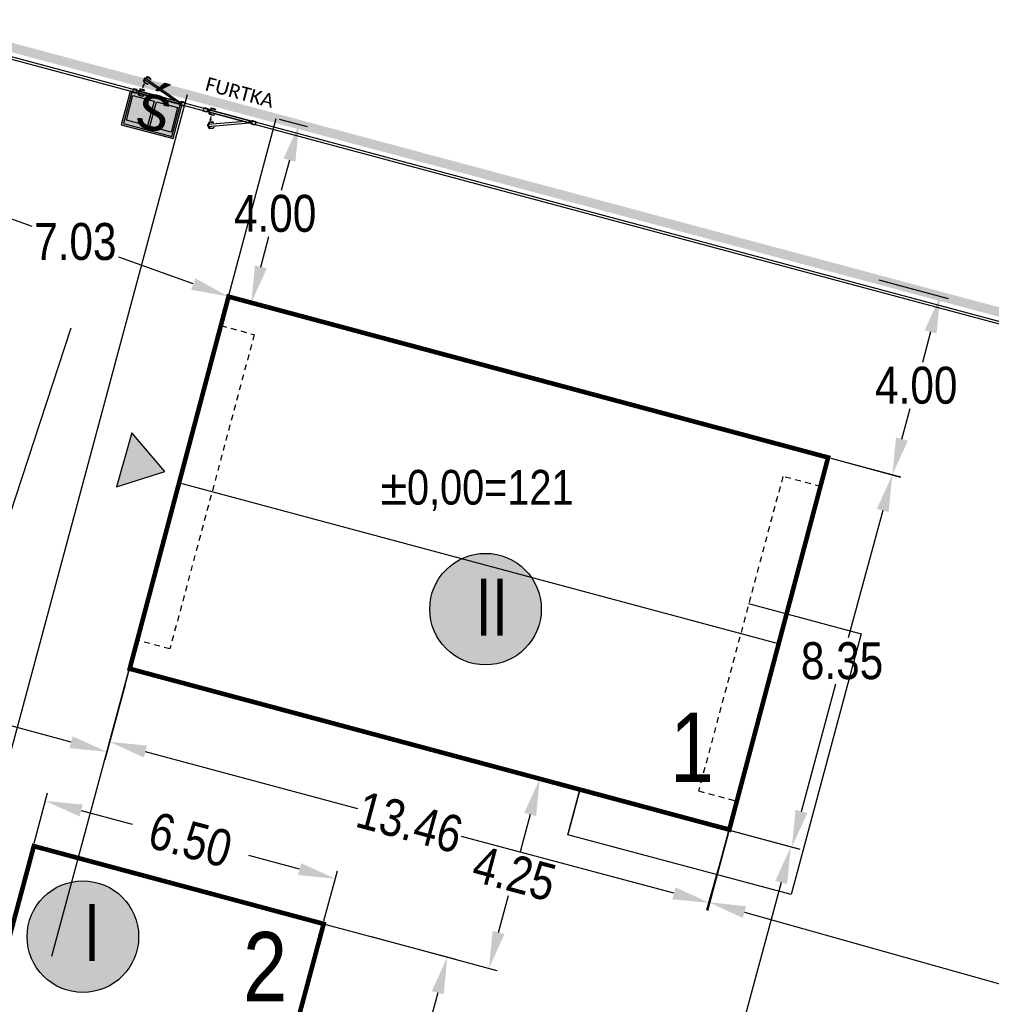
# Model space of a CAD drawing. Extents: x 6414462 to 20492237, y 5756825 to 17376351.
# Tile 14 of 127: x 6497162 to 6497183, y 5810102 to 5810123. Entities that reach past the tile are written whole.
import ezdxf

# ---------------------------------------------------------------- set-up
doc = ezdxf.new("R2010")
doc.units = 0
doc.linetypes.add('Lipnica teren 1$0$ACAD_ISO04W100', pattern=[30, 24, -3, 0, -3])
doc.linetypes.add('Lipnica teren 1$0$HIDDEN2', pattern=[0.1875, 0.125, -0.0625])
for name, color, linetype, true_color in [('Lipnica teren 1$0$GRANICA', 1, 'Lipnica teren 1$0$ACAD_ISO04W100', 0xff0000), ('Lipnica teren 1$0$PODJAZD', 7, 'Continuous', 0x9d9595), ('Lipnica teren 1$0$RZĘDNE PROJEKTOWANE', 7, 'Continuous', 0x24aadb)]:
    doc.layers.add(name, color=color, linetype=linetype, true_color=true_color)
doc.layers.add('Lipnica teren 1$0$wymiary', color=7, linetype='Continuous')
doc.styles.add('Lipnica teren 1$0$Arial Narrow', font='txt')
doc.styles.add('Lipnica teren 1$0$WYMIARY', font='swisscl.ttf')
doc.dimstyles.new('Lipnica teren 1$0$Standard', dxfattribs={"dimtxt": 0.8, "dimasz": 0.8, "dimexe": 0.18, "dimexo": 0.0625, "dimgap": 0.09, "dimtad": 0, "dimtih": 1, "dimtoh": 1, "dimzin": 0, "dimdsep": 46, "dimtxsty": 'Lipnica teren 1$0$Arial Narrow', "dimcen": 0.8, "dimadec": 0, "dimazin": 0, "dimtfac": 1, "dimtofl": 0, "dimtmove": 0, "dimatfit": 3, "dimfxl": 1, "dimtolj": 1, "dimtzin": 0, "dimarcsym": 0})

# ---------------------------------------------------------------- blocks, each defined once
blk = doc.blocks.new('Lipnica teren 1$0$f1')
for p, q in [((13.05, -1.65), (13.049, -1.647)), ((13.05, -1.644), (13.061, -1.631)), ((13.062, -1.643), (13.054, -1.651)), ((13.063, -1.629), (13.132, -1.604)), ((13.123, -1.618), (13.07, -1.637)), ((13.134, -1.604), (13.151, -1.607)), ((13.149, -1.647), (13.141, -1.626)), ((13.144, -1.649), (13.169, -1.639)), ((13.146, -1.654), (13.144, -1.649)), ((13.176, -1.643), (13.146, -1.654)), ((13.154, -1.609), (13.169, -1.639)), ((13.19, -1.681), (13.16, -1.692)), ((13.16, -1.692), (13.162, -1.698)), ((13.162, -1.698), (13.187, -1.688)), ((13.167, -1.696), (13.174, -1.717)), ((13.174, -1.638), (13.169, -1.639)), ((13.176, -1.643), (13.174, -1.638)), ((13.179, -1.642), (13.193, -1.68)), ((13.185, -1.65), (13.182, -1.651)), ((13.185, -1.65), (13.192, -1.67)), ((13.196, -1.651), (13.186, -1.654)), ((13.192, -1.687), (13.187, -1.688)), ((13.195, -1.722), (13.187, -1.688)), ((13.19, -1.671), (13.192, -1.67)), ((13.19, -1.681), (13.192, -1.687)), ((13.191, -1.666), (13.196, -1.651)), ((13.191, -1.666), (13.191, -1.666)), ((13.089, -1.757), (13.091, -1.76)), ((13.103, -1.755), (13.091, -1.754)), ((13.093, -1.762), (13.11, -1.765)), ((13.166, -1.734), (13.112, -1.754)), ((13.112, -1.765), (13.181, -1.739)), ((13.117, -1.916), (13.118, -1.913)), ((13.119, -1.91), (13.134, -1.902)), ((13.131, -1.913), (13.121, -1.919)), ((13.136, -1.901), (13.21, -1.901)), ((13.197, -1.911), (13.14, -1.911)), ((13.163, -1.8), (13.164, -1.771)), ((13.178, -1.797), (13.163, -1.8)), ((13.164, -1.771), (13.178, -1.797)), ((13.164, -1.799), (13.165, -1.774)), ((13.176, -1.796), (13.164, -1.799)), ((13.165, -1.774), (13.176, -1.796)), ((13.183, -1.738), (13.194, -1.725)), ((13.212, -1.902), (13.227, -1.91)), ((13.229, -1.913), (13.233, -1.947)), ((12.286, -1.938), (12.29, -1.938)), ((12.286, -1.938), (12.286, -2.008)), ((12.286, -2.008), (12.29, -2.008)), ((12.29, -1.943), (12.29, -1.938)), ((12.29, -1.941), (12.291, -1.941)), ((12.29, -2.003), (12.29, -1.943)), ((12.291, -1.955), (12.29, -1.955)), ((12.29, -1.991), (12.291, -1.991)), ((12.29, -2.008), (12.29, -2.003)), ((12.291, -2.005), (12.29, -2.005)), ((12.291, -1.941), (12.291, -1.955)), ((12.291, -1.991), (12.291, -2.005)), ((12.293, -1.953), (12.296, -1.955)), ((12.296, -1.991), (12.293, -1.994)), ((12.294, -1.945), (12.294, -1.951)), ((12.294, -1.995), (12.294, -2.001)), ((12.297, -1.965), (12.297, -1.956)), ((12.297, -1.956), (12.299, -1.956)), ((12.297, -1.959), (12.297, -1.988)), ((12.297, -1.961), (12.297, -1.961)), ((12.297, -1.982), (12.297, -1.965)), ((12.297, -1.99), (12.297, -1.982)), ((12.297, -1.985), (12.297, -1.985)), ((12.299, -1.99), (12.297, -1.99)), ((12.307, -1.956), (12.299, -1.956)), ((12.307, -1.973), (12.299, -1.973)), ((12.307, -1.99), (12.299, -1.99)), ((12.308, -1.956), (12.307, -1.956)), ((12.307, -1.99), (12.308, -1.99)), ((12.308, -1.965), (12.308, -1.956)), ((12.308, -1.963), (12.31, -1.963)), ((12.308, -1.982), (12.308, -1.965)), ((12.308, -1.99), (12.308, -1.982)), ((12.31, -1.983), (12.308, -1.983)), ((12.31, -1.983), (12.31, -1.963)), ((12.31, -1.965), (12.315, -1.965)), ((12.31, -1.966), (12.316, -1.966)), ((12.31, -1.98), (12.316, -1.98)), ((12.315, -1.981), (12.31, -1.981)), ((12.315, -1.965), (12.318, -1.964)), ((12.318, -1.982), (12.315, -1.981)), ((12.316, -1.965), (12.316, -1.981)), ((12.319, -1.98), (12.319, -1.966)), ((12.322, -1.969), (12.326, -1.967)), ((12.322, -1.973), (12.322, -1.969)), ((12.322, -1.977), (12.322, -1.973)), ((12.326, -1.979), (12.322, -1.977)), ((12.326, -1.958), (12.34, -1.953)), ((12.326, -1.967), (12.329, -1.966)), ((12.329, -1.981), (12.326, -1.979)), ((12.327, -1.958), (12.347, -1.958)), ((12.351, -1.988), (12.327, -1.988)), ((12.329, -1.966), (12.332, -1.967)), ((12.332, -1.979), (12.329, -1.981)), ((12.332, -1.967), (12.335, -1.969)), ((12.335, -1.977), (12.332, -1.979)), ((12.335, -1.969), (12.335, -1.973)), ((12.335, -1.973), (12.335, -1.977)), ((12.344, -1.951), (12.34, -1.953)), ((12.347, -1.958), (12.344, -1.951)), ((12.351, -1.958), (12.347, -1.958)), ((12.351, -1.988), (12.351, -1.958)), ((13.117, -2.03), (13.118, -2.033)), ((13.119, -2.036), (13.134, -2.045)), ((13.131, -2.033), (13.121, -2.028)), ((13.136, -2.045), (13.21, -2.045)), ((13.197, -2.035), (13.14, -2.035)), ((13.206, -1.947), (13.233, -1.947)), ((13.206, -1.953), (13.206, -1.947)), ((13.238, -1.953), (13.206, -1.953)), ((13.206, -1.993), (13.206, -1.999)), ((13.232, -1.993), (13.206, -1.993)), ((13.206, -1.999), (13.233, -1.999)), ((13.211, -1.947), (13.211, -1.925)), ((13.211, -1.999), (13.211, -2.021)), ((13.212, -2.045), (13.227, -2.036)), ((13.229, -2.033), (13.233, -1.999)), ((13.231, -1.995), (13.231, -1.996)), ((13.251, -1.993), (13.232, -1.993)), ((13.232, -1.998), (13.253, -1.998)), ((13.238, -1.947), (13.233, -1.947)), ((13.238, -1.999), (13.233, -1.999)), ((13.238, -1.953), (13.238, -1.947)), ((13.238, -1.998), (13.238, -1.999)), ((13.241, -1.953), (13.241, -1.993)), ((13.244, -1.962), (13.241, -1.962)), ((13.241, -1.984), (13.244, -1.984)), ((13.244, -1.962), (13.244, -1.984)), ((13.248, -1.967), (13.244, -1.967)), ((13.244, -1.98), (13.248, -1.974)), ((13.244, -1.98), (13.244, -1.98)), ((13.248, -1.989), (13.248, -1.957)), ((13.248, -1.957), (13.251, -1.957)), ((13.251, -1.989), (13.248, -1.989)), ((13.25, -1.949), (13.25, -1.957)), ((13.251, -1.951), (13.251, -1.95)), ((13.251, -1.951), (13.251, -1.996)), ((13.251, -1.979), (13.251, -1.979)), ((13.263, -1.947), (13.252, -1.947)), ((13.254, -1.948), (13.286, -1.948)), ((13.286, -1.998), (13.254, -1.998)), ((13.263, -1.948), (13.263, -1.947)), ((13.286, -1.998), (13.286, -1.948))]:
    blk.add_line(p, q)
for points in [[(12.442, -1.953), (13.193, -1.68), (13.179, -1.642), (12.343, -1.947), (12.344, -1.951)], [(12.206, -1.933), (12.286, -1.933), (12.286, -2.013), (12.206, -2.013), (12.206, -1.933)], [(13.286, -1.933), (13.366, -1.933), (13.366, -2.013), (13.286, -2.013), (13.286, -1.933)]]:
    blk.add_lwpolyline(points)
blk.add_lwpolyline([(12.351, -1.993), (13.241, -1.993), (13.241, -1.953), (12.351, -1.953)], close=True)
blk.add_circle((12.329, -1.973), 0.008)
for centre, radius, start, end in [((13.053, -1.646), 0.004, 140.4655, 189.2814), ((13.052, -1.649), 0.0025, 189.2814, 316.9867), ((13.064, -1.633), 0.004, 110, 140.4655), ((13.077, -1.656), 0.02, 110, 136.9867), ((13.128, -1.631), 0.014, 20, 110), ((13.133, -1.608), 0.004, 80.9454, 110), ((13.151, -1.611), 0.004, 26.3402, 80.9454), ((13.091, -1.756), 0.0025, 83.0133, 210.7186), ((13.094, -1.758), 0.004, 210.7186, 259.5345), ((13.106, -1.735), 0.02, 263.0133, 290), ((13.111, -1.761), 0.004, 259.5345, 290), ((13.119, -1.916), 0.0025, 169.2814, 296.9867), ((13.121, -1.914), 0.004, 120.4655, 169.2814), ((13.14, -1.931), 0.02, 90, 116.9867), ((13.136, -1.905), 0.004, 90, 120.4655), ((13.161, -1.721), 0.014, 290, 20), ((12.929, -1.836), 0.244, 354.794, 8.7377), ((12.932, -1.862), 0.247, 0.9025, 14.8723), ((13.175, -1.866), 0.00916, 65.1378, 113.4763), ((13.18, -1.736), 0.004, 290, 319.0546), ((13.191, -1.722), 0.004, 319.0546, 13.6598), ((13.197, -1.925), 0.014, 360, 90), ((13.21, -1.905), 0.004, 60.9454, 90), ((13.225, -1.914), 0.004, 6.3402, 60.9454), ((12.287, -1.948), 0.0075, 22.8232, 62.6803), ((12.287, -1.948), 0.0075, 297.3197, 337.1768), ((12.287, -1.998), 0.0075, 22.8232, 62.6803), ((12.287, -1.998), 0.0075, 297.3197, 337.1768), ((12.294, -1.945), 0.000375, 360, 22.8232), ((12.294, -1.951), 0.000375, 337.1768, 360), ((12.294, -1.995), 0.000375, 360, 22.8232), ((12.294, -2.001), 0.000375, 337.1768, 360), ((12.291, -1.959), 0.0055, 360, 40), ((12.291, -1.988), 0.0055, 320, 360), ((12.324, -1.965), 0.0266, 160.5356, 179.2083), ((12.324, -1.964), 0.0262, 180.6488, 199.6073), ((12.324, -1.982), 0.0266, 160.5356, 179.2083), ((12.324, -1.981), 0.0262, 180.6488, 199.6073), ((12.282, -1.965), 0.0266, 0.7917, 19.4644), ((12.282, -1.964), 0.0262, 340.3927, 359.3512), ((12.282, -1.982), 0.0266, 0.7917, 19.4644), ((12.282, -1.981), 0.0262, 340.3927, 359.3512), ((12.283, -1.973), 0.0327, 345.855, 14.1449), ((12.329, -1.973), 0.0145, 125.2525, 139.5899), ((12.244, -1.973), 0.074, 352.6934, 7.3061), ((12.329, -1.973), 0.0145, 220.4203, 234.7475), ((12.327, -1.966), 0.008, 90, 180), ((12.327, -1.98), 0.008, 180, 270), ((12.329, -1.973), 0.0065, 120, 180), ((12.329, -1.973), 0.0065, 180, 240), ((12.329, -1.973), 0.0065, 60, 120), ((12.329, -1.973), 0.0065, 240, 300), ((12.329, -1.973), 0.0065, 360, 60), ((12.329, -1.973), 0.0065, 300, 360), ((13.119, -2.03), 0.0025, 63.0133, 190.7186), ((13.121, -2.033), 0.004, 190.7186, 239.5345), ((13.14, -2.015), 0.02, 243.0133, 270), ((13.136, -2.041), 0.004, 239.5345, 270), ((13.197, -2.021), 0.014, 270, 360), ((13.21, -2.041), 0.004, 270, 299.0546), ((13.225, -2.033), 0.004, 299.0546, 353.6598), ((13.232, -1.995), 0.0015, 90, 180), ((13.232, -1.996), 0.0015, 180, 270), ((13.248, -1.957), 0.00025, 90, 180), ((13.248, -1.989), 0.00025, 180, 270), ((13.252, -1.949), 0.002, 90, 180), ((13.254, -1.951), 0.0025, 99.1056, 169.5061), ((13.253, -1.95), 0.002, 90, 180), ((13.254, -1.951), 0.0025, 169.5061, 180), ((13.251, -1.957), 0.00025, 360, 90), ((13.251, -1.989), 0.00025, 270, 360), ((13.254, -1.996), 0.0025, 180, 190.4939), ((13.254, -1.996), 0.0025, 190.4939, 260.8944), ((13.254, -1.951), 0.0025, 90, 99.1056), ((13.254, -1.996), 0.0025, 260.8944, 270)]:
    blk.add_arc(centre, radius, start, end)
at = {"extrusion": (0, 0, -1)}
for centre, start_param, end_param in [((13.254, -1.951), 3.141593, 3.324746), ((13.254, -1.996), 2.958439, 3.141593)]:
    blk.add_ellipse(centre, major_axis=(0.0025, 0), ratio=0.996, start_param=start_param, end_param=end_param, dxfattribs=at)
blk = doc.blocks.new('*D44')
at = {"color": 0, "lineweight": -2, "transparency": 16777216}
for p, q in [((6497180.478, 5810117.642), (6497181.983, 5810117.239)), ((6497181.602, 5810116.513), (6497181.425, 5810115.851)), ((6497180.981, 5810114.193), (6497181.158, 5810114.854)), ((6497179.443, 5810113.777), (6497180.948, 5810113.374))]:
    blk.add_line(p, q, dxfattribs=at)
at = {"color": 0, "transparency": 16777216}
for points in [[(6497181.473, 5810116.547), (6497181.731, 5810116.478), (6497181.809, 5810117.285)], [(6497180.852, 5810114.227), (6497181.11, 5810114.158), (6497180.774, 5810113.42)]]:
    blk.add_solid(points, dxfattribs=at)
at = {"layer": 'Defpoints', "color": 0, "transparency": 16777216}
for p in [(6497180.417, 5810117.658), (6497181.809, 5810117.285), (6497179.382, 5810113.793)]:
    blk.add_point(p, dxfattribs=at)
at = {"color": 0, "transparency": 16777216, "insert": (6497181.291, 5810115.353), "char_height": 0.8, "attachment_point": 5, "style": 'Lipnica teren 1$0$Arial Narrow'}
blk.add_mtext('\\A1;4.00', dxfattribs=at)
blk = doc.blocks.new('*D45')
at = {"color": 0, "lineweight": -2, "transparency": 16777216}
for p, q in [((6497179.443, 5810113.777), (6497180.947, 5810113.37)), ((6497180.564, 5810112.645), (6497179.819, 5810109.885)), ((6497178.804, 5810106.128), (6497179.55, 5810108.888)), ((6497177.265, 5810105.715), (6497178.769, 5810105.309))]:
    blk.add_line(p, q, dxfattribs=at)
at = {"color": 0, "transparency": 16777216}
for points in [[(6497180.436, 5810112.68), (6497180.693, 5810112.61), (6497180.773, 5810113.417)], [(6497178.676, 5810106.163), (6497178.933, 5810106.094), (6497178.596, 5810105.356)]]:
    blk.add_solid(points, dxfattribs=at)
at = {"layer": 'Defpoints', "color": 0, "transparency": 16777216}
for p in [(6497179.382, 5810113.793), (6497177.205, 5810105.732), (6497178.596, 5810105.356)]:
    blk.add_point(p, dxfattribs=at)
at = {"color": 0, "transparency": 16777216, "insert": (6497179.684, 5810109.387), "char_height": 0.8, "attachment_point": 5, "style": 'Lipnica teren 1$0$Arial Narrow'}
blk.add_mtext('\\A1;8.35', dxfattribs=at)
blk = doc.blocks.new('*D46')
at = {"color": 0, "lineweight": -2, "transparency": 16777216}
for p, q in [((6497177.243, 5810105.721), (6497178.748, 5810105.315)), ((6497178.365, 5810104.589), (6497177.244, 5810100.44)), ((6497175.857, 5810095.307), (6497176.978, 5810099.457)), ((6497175.058, 5810094.695), (6497175.822, 5810094.488))]:
    blk.add_line(p, q, dxfattribs=at)
at = {"color": 0, "transparency": 16777216}
for points in [[(6497178.237, 5810104.624), (6497178.494, 5810104.555), (6497178.574, 5810105.362)], [(6497175.728, 5810095.342), (6497175.986, 5810095.273), (6497175.648, 5810094.535)]]:
    blk.add_solid(points, dxfattribs=at)
at = {"layer": 'Defpoints', "color": 0, "transparency": 16777216}
for p in [(6497177.183, 5810105.738), (6497174.997, 5810094.711), (6497175.648, 5810094.535)]:
    blk.add_point(p, dxfattribs=at)
at = {"color": 0, "transparency": 16777216, "insert": (6497177.111, 5810099.948), "char_height": 0.8, "attachment_point": 5, "style": 'Lipnica teren 1$0$Arial Narrow'}
blk.add_mtext('\\A1;11.22', dxfattribs=at)
blk = doc.blocks.new('*D47')
at = {"color": 0, "lineweight": -2, "transparency": 16777216}
for p, q in [((6497150.576, 5810110.902), (6497150.643, 5810111.149)), ((6497151.368, 5810110.767), (6497156.011, 5810109.512)), ((6497162.986, 5810107.627), (6497158.343, 5810108.882)), ((6497164.151, 5810108.873), (6497163.711, 5810107.245))]:
    blk.add_line(p, q, dxfattribs=at)
at = {"color": 0, "transparency": 16777216}
for points in [[(6497151.403, 5810110.896), (6497151.333, 5810110.638), (6497150.596, 5810110.976)], [(6497163.02, 5810107.756), (6497162.951, 5810107.499), (6497163.758, 5810107.419)]]:
    blk.add_solid(points, dxfattribs=at)
at = {"layer": 'Defpoints', "color": 0, "transparency": 16777216}
for p in [(6497150.56, 5810110.841), (6497150.596, 5810110.976), (6497164.167, 5810108.933)]:
    blk.add_point(p, dxfattribs=at)
at = {"color": 0, "transparency": 16777216, "insert": (6497157.177, 5810109.197), "char_height": 0.8, "attachment_point": 5, "style": 'Lipnica teren 1$0$Arial Narrow'}
blk.add_mtext('\\A1;13.63', dxfattribs=at)
blk = doc.blocks.new('*D82')
at = {"color": 0, "lineweight": -2, "transparency": 16777216}
for p, q in [((6497177.224, 5810105.674), (6497176.751, 5810103.99)), ((6497177.57, 5810103.947), (6497188.685, 5810100.825)), ((6497202.207, 5810097.027), (6497191.092, 5810100.149)), ((6497203.402, 5810098.321), (6497202.929, 5810096.637))]:
    blk.add_line(p, q, dxfattribs=at)
at = {"color": 0, "transparency": 16777216}
for points in [[(6497177.606, 5810104.075), (6497177.534, 5810103.819), (6497176.799, 5810104.163)], [(6497202.243, 5810097.155), (6497202.171, 5810096.898), (6497202.977, 5810096.81)]]:
    blk.add_solid(points, dxfattribs=at)
at = {"layer": 'Defpoints', "color": 0, "transparency": 16777216}
for p in [(6497177.241, 5810105.734), (6497203.419, 5810098.381), (6497202.977, 5810096.81)]:
    blk.add_point(p, dxfattribs=at)
at = {"color": 0, "transparency": 16777216, "insert": (6497189.888, 5810100.487), "char_height": 0.8, "attachment_point": 5, "style": 'Lipnica teren 1$0$Arial Narrow'}
blk.add_mtext('\\A1;27.19', dxfattribs=at)
blk = doc.blocks.new('*D48')
at = {"color": 0, "lineweight": -2, "transparency": 16777216}
for p, q in [((6497167.488, 5810121.121), (6497168.094, 5810120.959)), ((6497167.714, 5810120.232), (6497167.537, 5810119.574)), ((6497167.094, 5810117.918), (6497167.27, 5810118.577)), ((6497166.455, 5810117.261), (6497167.061, 5810117.099))]:
    blk.add_line(p, q, dxfattribs=at)
at = {"color": 0, "transparency": 16777216}
for points in [[(6497167.585, 5810120.267), (6497167.842, 5810120.198), (6497167.92, 5810121.005)], [(6497166.965, 5810117.953), (6497167.223, 5810117.884), (6497166.887, 5810117.145)]]:
    blk.add_solid(points, dxfattribs=at)
at = {"layer": 'Defpoints', "color": 0, "transparency": 16777216}
for p in [(6497167.428, 5810121.137), (6497167.92, 5810121.005), (6497166.394, 5810117.277)]:
    blk.add_point(p, dxfattribs=at)
at = {"color": 0, "transparency": 16777216, "insert": (6497167.404, 5810119.075), "char_height": 0.8, "attachment_point": 5, "style": 'Lipnica teren 1$0$Arial Narrow'}
blk.add_mtext('\\A1;4.00', dxfattribs=at)
blk = doc.blocks.new('*D476')
at = {"color": 0, "lineweight": -2, "transparency": 16777216}
for p, q in [((6497170.572, 5810107.523), (6497173.31, 5810106.788)), ((6497172.928, 5810106.062), (6497172.712, 5810105.257)), ((6497172.242, 5810103.505), (6497172.458, 5810104.31)), ((6497169.48, 5810103.418), (6497172.209, 5810102.686))]:
    blk.add_line(p, q, dxfattribs=at)
at = {"color": 0, "transparency": 16777216}
for points in [[(6497172.8, 5810106.097), (6497173.057, 5810106.028), (6497173.136, 5810106.835)], [(6497172.114, 5810103.54), (6497172.371, 5810103.47), (6497172.035, 5810102.732)]]:
    blk.add_solid(points, dxfattribs=at)
at = {"layer": 'Defpoints', "color": 0, "transparency": 16777216}
for p in [(6497170.512, 5810107.539), (6497173.136, 5810106.835), (6497169.42, 5810103.434)]:
    blk.add_point(p, dxfattribs=at)
at = {"color": 0, "transparency": 16777216, "insert": (6497172.585, 5810104.784), "char_height": 0.8, "attachment_point": 5, "rotation": 344.9811, "style": 'Lipnica teren 1$0$Arial Narrow'}
blk.add_mtext('\\A1;4.25', dxfattribs=at)
blk = doc.blocks.new('*D477')
at = {"color": 0, "lineweight": -2, "transparency": 16777216}
for p, q in [((6497168.505, 5810103.679), (6497171.307, 5810102.927)), ((6497170.926, 5810102.201), (6497170.353, 5810100.067)), ((6497169.527, 5810096.986), (6497170.1, 5810099.12)), ((6497166.7, 5810096.916), (6497169.493, 5810096.166))]:
    blk.add_line(p, q, dxfattribs=at)
at = {"color": 0, "transparency": 16777216}
for points in [[(6497170.797, 5810102.236), (6497171.055, 5810102.167), (6497171.133, 5810102.974)], [(6497169.398, 5810097.02), (6497169.656, 5810096.951), (6497169.32, 5810096.213)]]:
    blk.add_solid(points, dxfattribs=at)
at = {"layer": 'Defpoints', "color": 0, "transparency": 16777216}
for p in [(6497168.445, 5810103.695), (6497166.64, 5810096.932), (6497169.32, 5810096.213)]:
    blk.add_point(p, dxfattribs=at)
at = {"color": 0, "transparency": 16777216, "insert": (6497170.226, 5810099.593), "char_height": 0.8, "attachment_point": 5, "rotation": 344.9811, "style": 'Lipnica teren 1$0$Arial Narrow'}
blk.add_mtext('\\A1;7.00', dxfattribs=at)
blk = doc.blocks.new('*D478')
at = {"color": 0, "lineweight": -2, "transparency": 16777216}
for p, q in [((6497162.183, 5810105.44), (6497162.475, 5810106.529)), ((6497163.201, 5810106.148), (6497164.303, 5810105.852)), ((6497167.934, 5810104.878), (6497166.832, 5810105.173)), ((6497168.461, 5810103.756), (6497168.753, 5810104.844))]:
    blk.add_line(p, q, dxfattribs=at)
at = {"color": 0, "transparency": 16777216}
for points in [[(6497163.236, 5810106.276), (6497163.167, 5810106.019), (6497162.429, 5810106.355)], [(6497167.968, 5810105.007), (6497167.899, 5810104.749), (6497168.707, 5810104.671)]]:
    blk.add_solid(points, dxfattribs=at)
at = {"layer": 'Defpoints', "color": 0, "transparency": 16777216}
for p in [(6497162.167, 5810105.38), (6497168.707, 5810104.671), (6497168.445, 5810103.695)]:
    blk.add_point(p, dxfattribs=at)
at = {"color": 0, "transparency": 16777216, "insert": (6497165.568, 5810105.513), "char_height": 0.8, "attachment_point": 5, "rotation": 344.9811, "style": 'Lipnica teren 1$0$Arial Narrow'}
blk.add_mtext('\\A1;6.50', dxfattribs=at)
blk = doc.blocks.new('*D53')
at = {"color": 0, "lineweight": -2, "transparency": 16777216}
for p, q in [((6497164.228, 5810109.16), (6497163.772, 5810107.46)), ((6497164.591, 5810107.427), (6497169.191, 5810106.193)), ((6497176.042, 5810104.355), (6497171.443, 5810105.589)), ((6497177.224, 5810105.674), (6497176.768, 5810103.973))]:
    blk.add_line(p, q, dxfattribs=at)
at = {"color": 0, "transparency": 16777216}
for points in [[(6497164.626, 5810107.556), (6497164.557, 5810107.298), (6497163.819, 5810107.634)], [(6497176.077, 5810104.483), (6497176.008, 5810104.226), (6497176.815, 5810104.147)]]:
    blk.add_solid(points, dxfattribs=at)
at = {"layer": 'Defpoints', "color": 0, "transparency": 16777216}
for p in [(6497164.244, 5810109.221), (6497177.241, 5810105.734), (6497176.815, 5810104.147)]:
    blk.add_point(p, dxfattribs=at)
at = {"color": 0, "transparency": 16777216, "insert": (6497170.317, 5810105.891), "char_height": 0.8, "attachment_point": 5, "rotation": 344.9811, "style": 'Lipnica teren 1$0$Arial Narrow'}
blk.add_mtext('\\A1;13.46', dxfattribs=at)
blk = doc.blocks.new('*D58')
at = {"color": 0, "lineweight": -2, "transparency": 16777216}
for p, q in [((6497159.789, 5810119.707), (6497159.828, 5810119.819)), ((6497160.521, 5810119.379), (6497162.136, 5810118.801)), ((6497165.63, 5810117.551), (6497164.015, 5810118.129)), ((6497166.404, 5810117.339), (6497166.444, 5810117.451))]:
    blk.add_line(p, q, dxfattribs=at)
at = {"color": 0, "transparency": 16777216}
for points in [[(6497160.566, 5810119.505), (6497160.476, 5810119.254), (6497159.768, 5810119.649)], [(6497165.675, 5810117.676), (6497165.585, 5810117.425), (6497166.383, 5810117.281)]]:
    blk.add_solid(points, dxfattribs=at)
at = {"layer": 'Defpoints', "color": 0, "transparency": 16777216}
for p in [(6497159.767, 5810119.648), (6497166.383, 5810117.281), (6497166.383, 5810117.28)]:
    blk.add_point(p, dxfattribs=at)
at = {"color": 0, "transparency": 16777216, "insert": (6497163.075, 5810118.465), "char_height": 0.8, "attachment_point": 5, "style": 'Lipnica teren 1$0$Arial Narrow'}
blk.add_mtext('\\A1;7.03', dxfattribs=at)
blk = doc.blocks.new('Lipnica teren 1')
at = {"true_color": 0xf8d731}
h = blk.add_hatch(color=40, dxfattribs=at)
h.dxf.hatch_style = 1
h.paths.add_polyline_path([(6497163.965, 5810113.155), (6497165.012, 5810113.493), (6497164.297, 5810114.329)])
at = {"layer": 'Lipnica teren 1$0$PODJAZD', "true_color": 0x939598}
h = blk.add_hatch(color=252, dxfattribs=at)
h.dxf.hatch_style = 1
h.paths.add_polyline_path([(6497164.07, 5810120.995), (6497165.192, 5810120.698), (6497165.398, 5810121.477), (6497164.276, 5810121.774)])
at = {"layer": 'Lipnica teren 1$0$wymiary', "true_color": 0xffffff}
h = blk.add_hatch(color=7, dxfattribs=at)
h.dxf.hatch_style = 1
edge = h.paths.add_edge_path()
edge.add_arc((6497171.961, 5810110.509), 1.208, 0, 360)
h = blk.add_hatch(color=7, dxfattribs=at)
h.dxf.hatch_style = 1
edge = h.paths.add_edge_path()
edge.add_arc((6497163.239, 5810103.416), 1.208, 0, 360)
at = {"elevation": 10.22}
for points in [[(6497155.948, 5810120.827), (6497159.873, 5810122.959), (6497206.458, 5810110.482), (6497200.506, 5810088.258), (6497149.618, 5810101.516)], [(6497156.056, 5810120.835), (6497159.879, 5810122.906), (6497206.396, 5810110.447), (6497200.471, 5810088.319), (6497149.751, 5810101.602)], [(6497166.393, 5810117.278), (6497179.392, 5810113.79), (6497177.228, 5810105.725), (6497164.247, 5810109.232)]]:
    blk.add_lwpolyline(points, close=True, dxfattribs=at)
for points in [[(6497164.261, 5810121.716), (6497164.07, 5810120.995), (6497165.192, 5810120.698), (6497165.382, 5810121.419)], [(6497161.642, 5810107.283), (6497165.502, 5810121.653)], [(6497164.3, 5810121.706), (6497164.119, 5810121.024), (6497165.163, 5810120.747), (6497165.344, 5810121.43)], [(6497164.641, 5810120.975), (6497164.182, 5810121.097), (6497164.323, 5810121.63), (6497164.782, 5810121.509), (6497164.641, 5810120.975)], [(6497165.149, 5810120.841), (6497164.69, 5810120.962), (6497164.831, 5810121.496), (6497165.29, 5810121.374), (6497165.149, 5810120.841)], [(6497165.084, 5810112.395), (6497167.428, 5810121.137)], [(6497166.393, 5810117.278), (6497179.391, 5810113.79), (6497176.971, 5810104.76)], [(6497157.142, 5810098.787), (6497162.982, 5810116.603)], [(6497178.31, 5810109.758), (6497165.313, 5810113.245)], [(6497177.657, 5810110.632), (6497180.1, 5810109.976), (6497178.583, 5810104.328), (6497173.745, 5810105.625), (6497174.004, 5810106.598)], [(6497162.563, 5810102.997), (6497164.263, 5810109.287)], [(6497176.422, 5810105.953), (6497174.007, 5810106.597), (6497173.745, 5810105.629)]]:
    blk.add_lwpolyline(points, dxfattribs=at)
at = {"const_width": 0.1, "elevation": 10.22}
blk.add_lwpolyline([(6497166.394, 5810117.277), (6497164.253, 5810109.218), (6497177.241, 5810105.734), (6497179.382, 5810113.793), (6497166.394, 5810117.277)], dxfattribs=at)
at = {"linetype": 'Lipnica teren 1$0$HIDDEN2', "elevation": 10.22}
for points in [[(6497166.394, 5810117.277), (6497166.226, 5810116.649), (6497166.95, 5810116.455), (6497165.123, 5810109.646), (6497164.399, 5810109.84)], [(6497179.223, 5810113.162), (6497178.402, 5810113.382), (6497176.575, 5810106.573), (6497177.396, 5810106.353)]]:
    blk.add_lwpolyline(points, dxfattribs=at)
at = {"color": 40, "true_color": 0xf8d731, "elevation": 10.22}
blk.add_lwpolyline([(6497163.965, 5810113.155), (6497165.012, 5810113.493), (6497164.297, 5810114.329), (6497163.965, 5810113.155)], dxfattribs=at)
at = {"const_width": 0.1, "elevation": 10.22}
blk.add_lwpolyline([(6497162.176, 5810105.377), (6497168.454, 5810103.693), (6497166.64, 5810096.932), (6497160.362, 5810098.616)], close=True, dxfattribs=at)
at = {"layer": 'Lipnica teren 1$0$GRANICA', "ltscale": 0.1, "const_width": 0.2, "elevation": 10.22}
blk.add_lwpolyline([(6497153.48, 5810119.718), (6497159.849, 5810123.167), (6497206.696, 5810110.62), (6497200.644, 5810088.021), (6497147.64, 5810101.902)], close=True, dxfattribs=at)
at = {"layer": 'Lipnica teren 1$0$wymiary'}
for centre in [(6497171.961, 5810110.509, 20.38), (6497163.239, 5810103.416, 10.22)]:
    blk.add_circle(centre, 1.208, dxfattribs=at)
at = {"xscale": -1, "rotation": 345.1768632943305}
blk.add_blockref('Lipnica teren 1$0$f1', (6497177.75, 5810120.229, 10.22), dxfattribs=at)
at = {"rotation": 164.9646191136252}
blk.add_blockref('Lipnica teren 1$0$f1', (6497178.254, 5810115.958, 10.22), dxfattribs=at)
at = {"insert": (6497167.405, 5810121.65, 10.22), "char_height": 0.3, "attachment_point": 3, "rotation": 345.1022, "style": 'Lipnica teren 1$0$WYMIARY'}
blk.add_mtext_dynamic_manual_height_columns('{\\fCalibri|b0|i0|c238|p34;FURTKA}', width=4.0614, gutter_width=62.5, heights=[0.527], dxfattribs=at)
at = {"layer": 'Lipnica teren 1$0$RZĘDNE PROJEKTOWANE', "linetype": 'Continuous', "lineweight": 0, "style": 'Lipnica teren 1$0$Arial Narrow'}
blk.add_text('%%P0,00=121', height=0.75, rotation=360, dxfattribs=at).set_placement((6497169.685, 5810112.773, 10.22))
at = {"layer": 'Lipnica teren 1$0$RZĘDNE PROJEKTOWANE', "color": 0, "linetype": 'Continuous', "lineweight": 0, "char_height": 1.5, "attachment_point": 1, "rotation": 360, "style": 'Lipnica teren 1$0$Arial Narrow'}
for s, insert in [('1', (6497175.955, 5810108.266, 10.22)), ('2', (6497166.708, 5810103.517, 10.22))]:
    blk.add_mtext_dynamic_manual_height_columns(s, width=3.23335, gutter_width=62.5, heights=[0], dxfattribs=dict(at, insert=insert))
at = {"layer": 'Lipnica teren 1$0$wymiary', "insert": (6497164.592, 5810121.948, 10.22), "char_height": 1, "attachment_point": 1, "rotation": 345.1769, "style": 'Lipnica teren 1$0$WYMIARY'}
blk.add_mtext_dynamic_manual_height_columns('{\\fArial|b0|i0|c238|p34;ś}', width=3.23335, gutter_width=62.5, heights=[0], dxfattribs=at)
at = {"layer": 'Lipnica teren 1$0$wymiary', "color": 18, "true_color": 0x000000, "attachment_point": 1, "style": 'Lipnica teren 1$0$WYMIARY'}
for s, insert, char_height in [('II', (6497171.746, 5810111.168, 10.22), 1.2349), ('I', (6497163.259, 5810104.123, 0.06), 1.235)]:
    blk.add_mtext_dynamic_manual_height_columns(s, width=3.99291, gutter_width=77.182, heights=[0], dxfattribs=dict(at, insert=insert, char_height=char_height))
for p1, p2, distance, picture, middle in [((6497166.394, 5810117.277, 10.22), (6497167.428, 5810121.137, 10.22), -0.51, '*D48', (6497167.404, 5810119.075, 10.22)), ((6497159.767, 5810119.648, 10.22), (6497166.383, 5810117.28, 10.22), 0.001, '*D58', (6497163.075, 5810118.465, 10.22)), ((6497179.382, 5810113.793, 10.22), (6497180.417, 5810117.658, 10.22), -1.441, '*D44', (6497181.291, 5810115.353, 10.22)), ((6497179.382, 5810113.793, 10.22), (6497177.205, 5810105.732, 10.22), 1.441, '*D45', (6497179.684, 5810109.387, 10.22)), ((6497177.241, 5810105.734, 10.22), (6497203.419, 5810098.381, 10.22), -1.631, '*D82', (6497189.888, 5810100.487, 10.22))]:
    dim = blk.add_aligned_dim(p1=p1, p2=p2, distance=distance, dimstyle='Lipnica teren 1$0$Standard')
    dim.commit()
    dim.dimension.update_dxf_attribs({"geometry": picture, "text_midpoint": middle})
for base, p1, p2, angle, picture, middle in [((6497150.596, 5810110.976, 10.22), (6497164.167, 5810108.933, 10.22), (6497150.56, 5810110.841, 10.22), 344.8779, '*D47', (6497157.177, 5810109.197, 10.22)), ((6497175.648, 5810094.535, 10.22), (6497177.183, 5810105.738, 10.22), (6497174.997, 5810094.711, 10.22), 74.8779, '*D46', (6497177.111, 5810099.948, 10.22))]:
    dim = blk.add_linear_dim(base=base, p1=p1, p2=p2, angle=angle, dimstyle='Lipnica teren 1$0$Standard', override={"dimtmove": 1})
    dim.commit()
    dim.dimension.update_dxf_attribs({"geometry": picture, "text_midpoint": middle})
for base, p1, p2, angle, picture, middle in [((6497176.815, 5810104.147, 10.22), (6497164.244, 5810109.221, 10.22), (6497177.241, 5810105.734, 10.22), 344.9811, '*D53', (6497170.317, 5810105.891, 10.22)), ((6497173.136, 5810106.835, 10.22), (6497169.42, 5810103.434, 10.22), (6497170.512, 5810107.539, 10.22), 74.9811, '*D476', (6497172.585, 5810104.784, 10.22)), ((6497168.707, 5810104.671, 10.22), (6497162.167, 5810105.38, 10.22), (6497168.445, 5810103.695, 10.22), 344.9811, '*D478', (6497165.568, 5810105.513, 10.22)), ((6497169.32, 5810096.213, 10.22), (6497168.445, 5810103.695, 10.22), (6497166.64, 5810096.932, 10.22), 74.9811, '*D477', (6497170.226, 5810099.593, 10.22))]:
    dim = blk.add_linear_dim(base=base, p1=p1, p2=p2, angle=angle, dimstyle='Lipnica teren 1$0$Standard')
    dim.commit()
    dim.dimension.update_dxf_attribs({"geometry": picture, "text_midpoint": middle})

msp = doc.modelspace()

# ---------------------------------------------------------------- block references
msp.add_blockref('Lipnica teren 1', (0, 0))

doc.saveas('drawing.dxf')
